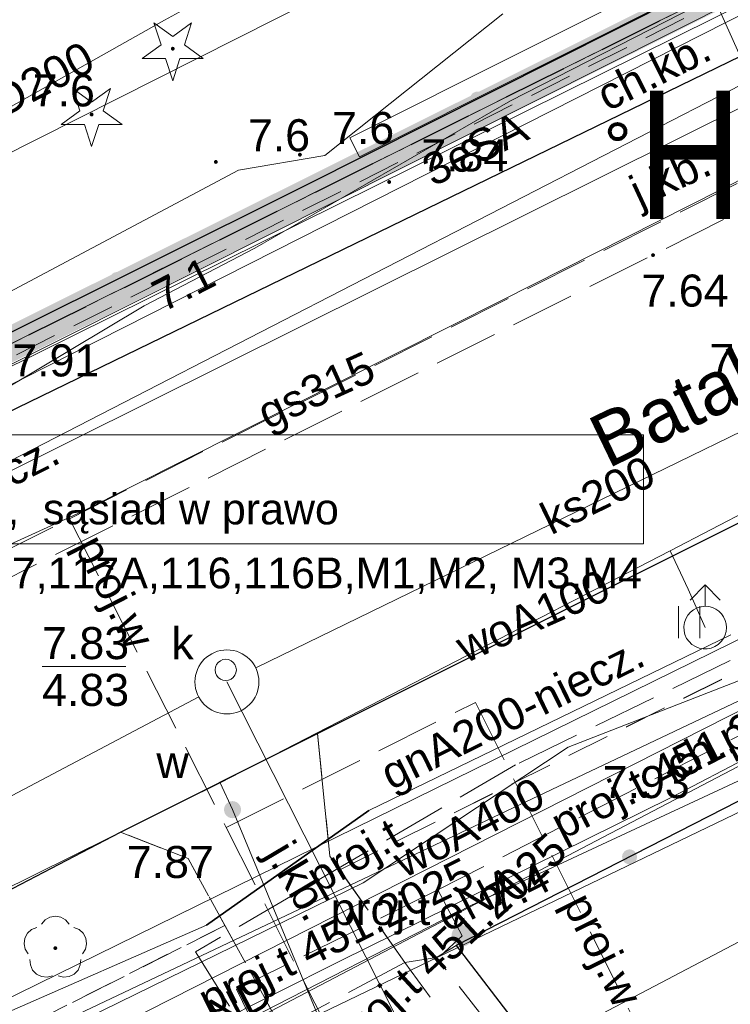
# Model space of a CAD drawing. Extents: x 5474185 to 5474933, y 5916077 to 5916824.
# Tile 168 of 256: x 5474667 to 5474684, y 5916216 to 5916240. Entities that reach past the tile are written whole.
import ezdxf
from ezdxf.enums import TextEntityAlignment as Align

# ---------------------------------------------------------------- set-up
doc = ezdxf.new("R2010")
doc.units = 0
for name, pattern in [('DASHDOT', [1, 0.5, -0.25, 0, -0.25]), ('PRZER1-1', [1, 0.5, -0.5]), ('PRZER2-1', [1.5, 1, -0.5]), ('PRZER3-1', [2, 1.5, -0.5]), ('PRZER3-2', [2.5, 1.5, -1])]:
    doc.linetypes.add(name, pattern=pattern)
doc.layers.add('1-GRAN', color=5, linetype='DASHDOT')
for name, color, linetype, lineweight in [('GELULI_O', 253, 'CONTINUOUS', 18), ('GESDZI', 253, 'CONTINUOUS', 18), ('GESJOB', 253, 'CONTINUOUS', 35), ('GESUZY', 253, 'CONTINUOUS', 18), ('GSLKEK', 253, 'CONTINUOUS', 18), ('GSLKOG', 253, 'CONTINUOUS', 35), ('GSLKRW', 253, 'CONTINUOUS', 25), ('GSPRDI', 253, 'CONTINUOUS', 18), ('GSPRDL', 253, 'CONTINUOUS', 18), ('GSPWPN', 253, 'CONTINUOUS', 13), ('GSPWPN_O', 253, 'CONTINUOUS', 13), ('GSPWPS', 253, 'CONTINUOUS', 13), ('GSPWPS_O', 253, 'CONTINUOUS', 13), ('GSSKOA', 253, 'CONTINUOUS', 18), ('GSSKOA_O', 253, 'CONTINUOUS', 18), ('GSSKOD', 253, 'CONTINUOUS', 18), ('GSSKOD_O', 253, 'CONTINUOUS', 18), ('GSSUTR', 254, 'CONTINUOUS', 18), ('GULEPR', 254, 'CONTINUOUS', 18), ('GULEPR_O', 254, 'CONTINUOUS', 18), ('GULGPR', 254, 'CONTINUOUS', 18), ('GULGPR_O', 254, 'CONTINUOUS', 18), ('GULKPR', 7, 'CONTINUOUS', 18), ('GULKPR_O', 254, 'CONTINUOUS', 18), ('GULLOB', 254, 'CONTINUOUS', 35), ('GULSPR', 254, 'CONTINUOUS', 18), ('GULTPR', 254, 'CONTINUOUS', 18), ('GULTPR_O', 254, 'CONTINUOUS', 18), ('GULWPR', 7, 'CONTINUOUS', 18), ('GULWPR_O', 254, 'CONTINUOUS', 18), ('GUPIWZ', 253, 'CONTINUOUS', 18), ('GUPIWZ_O', 253, 'CONTINUOUS', 18), ('GUPPRZ_O', 40, 'CONTINUOUS', 18), ('GUPTST', 253, 'CONTINUOUS', 18), ('GUPTST_O', 253, 'CONTINUOUS', 18), ('GUPWDT', 253, 'CONTINUOUS', 18), ('GUPWZA', 253, 'CONTINUOUS', 18), ('GUPWZA_O', 253, 'CONTINUOUS', 18), ('GUSIKP', 253, 'CONTINUOUS', 18), ('IS HP zasięg', 251, 'CONTINUOUS', 20), ('IS opis', 7, 'CONTINUOUS', 20)]:
    doc.layers.add(name, color=color, linetype=linetype, lineweight=lineweight)
doc.styles.add('Arial', font='arial.ttf')
doc.styles.add('GENERATED_STYLE_1', font='arial.ttf')
doc.styles.add('STYLE3', font='arial.ttf', dxfattribs={"width": 0.8})

msp = doc.modelspace()

# ---------------------------------------------------------------- hatches: boundary and pattern name
at = {"layer": 'GSLKOG'}
for points in [[(5474677.664771, 5916237.484926), (5474677.619896, 5916237.493483), (5474677.578765, 5916237.513365), (5474677.54418, 5916237.543214), (5474677.5185, 5916237.580997), (5474677.503474, 5916237.624139), (5474677.500126, 5916237.669701), (5474677.508683, 5916237.714576), (5474677.528565, 5916237.755707), (5474677.558414, 5916237.790292), (5474677.596197, 5916237.815972), (5474677.639339, 5916237.830998), (5474677.684901, 5916237.834346), (5474677.729776, 5916237.825789), (5474677.770907, 5916237.805907), (5474677.805492, 5916237.776058), (5474677.831172, 5916237.738275), (5474677.846198, 5916237.695133), (5474677.849546, 5916237.649571), (5474677.840989, 5916237.604696), (5474677.821107, 5916237.563565), (5474677.791258, 5916237.52898), (5474677.753475, 5916237.5033), (5474677.710333, 5916237.488274)], [(5474677.664771, 5916237.484926), (5474677.619896, 5916237.493483), (5474677.578765, 5916237.513365), (5474677.54418, 5916237.543214), (5474677.5185, 5916237.580997), (5474677.503474, 5916237.624139), (5474677.500126, 5916237.669701), (5474677.508683, 5916237.714576), (5474677.528565, 5916237.755707), (5474677.558414, 5916237.790292), (5474677.596197, 5916237.815972), (5474677.639339, 5916237.830998), (5474677.684901, 5916237.834346), (5474677.729776, 5916237.825789), (5474677.770907, 5916237.805907), (5474677.805492, 5916237.776058), (5474677.831172, 5916237.738275), (5474677.846198, 5916237.695133), (5474677.849546, 5916237.649571), (5474677.840989, 5916237.604696), (5474677.821107, 5916237.563565), (5474677.791258, 5916237.52898), (5474677.753475, 5916237.5033), (5474677.710333, 5916237.488274)], [(5474669.225547, 5916233.263364), (5474669.180708, 5916233.27211), (5474669.139662, 5916233.292164), (5474669.105203, 5916233.322159), (5474669.079682, 5916233.360049), (5474669.064837, 5916233.403254), (5474669.061681, 5916233.448829), (5474669.070427, 5916233.493668), (5474669.090482, 5916233.534715), (5474669.120476, 5916233.569174), (5474669.158367, 5916233.594695), (5474669.201572, 5916233.609539), (5474669.247147, 5916233.612696), (5474669.291986, 5916233.60395), (5474669.333033, 5916233.583895), (5474669.367492, 5916233.553901), (5474669.393013, 5916233.51601), (5474669.407857, 5916233.472805), (5474669.411013, 5916233.42723), (5474669.402267, 5916233.382391), (5474669.382213, 5916233.341344), (5474669.352218, 5916233.306885), (5474669.314328, 5916233.281364), (5474669.271123, 5916233.26652)], [(5474669.225547, 5916233.263364), (5474669.180708, 5916233.27211), (5474669.139662, 5916233.292164), (5474669.105203, 5916233.322159), (5474669.079682, 5916233.360049), (5474669.064837, 5916233.403254), (5474669.061681, 5916233.448829), (5474669.070427, 5916233.493668), (5474669.090482, 5916233.534715), (5474669.120476, 5916233.569174), (5474669.158367, 5916233.594695), (5474669.201572, 5916233.609539), (5474669.247147, 5916233.612696), (5474669.291986, 5916233.60395), (5474669.333033, 5916233.583895), (5474669.367492, 5916233.553901), (5474669.393013, 5916233.51601), (5474669.407857, 5916233.472805), (5474669.411013, 5916233.42723), (5474669.402267, 5916233.382391), (5474669.382213, 5916233.341344), (5474669.352218, 5916233.306885), (5474669.314328, 5916233.281364), (5474669.271123, 5916233.26652)], [(5474681.231057, 5916219.750229), (5474681.186128, 5916219.758498), (5474681.14487, 5916219.778115), (5474681.110094, 5916219.807742), (5474681.084172, 5916219.845359), (5474681.068869, 5916219.888404), (5474681.065229, 5916219.933943), (5474681.073498, 5916219.978872), (5474681.093115, 5916220.02013), (5474681.122742, 5916220.054906), (5474681.160359, 5916220.080828), (5474681.203404, 5916220.096131), (5474681.248943, 5916220.099771), (5474681.293872, 5916220.091502), (5474681.33513, 5916220.071885), (5474681.369906, 5916220.042258), (5474681.395828, 5916220.004641), (5474681.411131, 5916219.961596), (5474681.414771, 5916219.916057), (5474681.406502, 5916219.871128), (5474681.386885, 5916219.82987), (5474681.357258, 5916219.795094), (5474681.319641, 5916219.769172), (5474681.276596, 5916219.753869)], [(5474681.231057, 5916219.750229), (5474681.186128, 5916219.758498), (5474681.14487, 5916219.778115), (5474681.110094, 5916219.807742), (5474681.084172, 5916219.845359), (5474681.068869, 5916219.888404), (5474681.065229, 5916219.933943), (5474681.073498, 5916219.978872), (5474681.093115, 5916220.02013), (5474681.122742, 5916220.054906), (5474681.160359, 5916220.080828), (5474681.203404, 5916220.096131), (5474681.248943, 5916220.099771), (5474681.293872, 5916220.091502), (5474681.33513, 5916220.071885), (5474681.369906, 5916220.042258), (5474681.395828, 5916220.004641), (5474681.411131, 5916219.961596), (5474681.414771, 5916219.916057), (5474681.406502, 5916219.871128), (5474681.386885, 5916219.82987), (5474681.357258, 5916219.795094), (5474681.319641, 5916219.769172), (5474681.276596, 5916219.753869)]]:
    msp.add_hatch(color=256, dxfattribs=at).paths.add_polyline_path(points)
at = {"layer": 'GSPRDI'}
for points in [[(5474670.54, 5916238.795), (5474670.526094, 5916238.797202), (5474670.51355, 5916238.803594), (5474670.503594, 5916238.81355), (5474670.497202, 5916238.826094), (5474670.495, 5916238.84), (5474670.497202, 5916238.853906), (5474670.503594, 5916238.86645), (5474670.51355, 5916238.876406), (5474670.526094, 5916238.882798), (5474670.54, 5916238.885), (5474670.553906, 5916238.882798), (5474670.56645, 5916238.876406), (5474670.576406, 5916238.86645), (5474670.582798, 5916238.853906), (5474670.585, 5916238.84), (5474670.582798, 5916238.826094), (5474670.576406, 5916238.81355), (5474670.56645, 5916238.803594), (5474670.553906, 5916238.797202)], [(5474668.64, 5916237.255), (5474668.626094, 5916237.257202), (5474668.61355, 5916237.263594), (5474668.603594, 5916237.27355), (5474668.597202, 5916237.286094), (5474668.595, 5916237.3), (5474668.597202, 5916237.313906), (5474668.603594, 5916237.32645), (5474668.61355, 5916237.336406), (5474668.626094, 5916237.342798), (5474668.64, 5916237.345), (5474668.653906, 5916237.342798), (5474668.66645, 5916237.336406), (5474668.676406, 5916237.32645), (5474668.682798, 5916237.313906), (5474668.685, 5916237.3), (5474668.682798, 5916237.286094), (5474668.676406, 5916237.27355), (5474668.66645, 5916237.263594), (5474668.653906, 5916237.257202)]]:
    msp.add_hatch(color=256, dxfattribs=at).paths.add_polyline_path(points)
at = {"layer": 'GSPRDL'}
msp.add_hatch(color=256, dxfattribs=at).paths.add_polyline_path([(5474667.79, 5916217.745), (5474667.776094, 5916217.747202), (5474667.76355, 5916217.753594), (5474667.753594, 5916217.76355), (5474667.747202, 5916217.776094), (5474667.745, 5916217.79), (5474667.747202, 5916217.803906), (5474667.753594, 5916217.81645), (5474667.76355, 5916217.826406), (5474667.776094, 5916217.832798), (5474667.79, 5916217.835), (5474667.803906, 5916217.832798), (5474667.81645, 5916217.826406), (5474667.826406, 5916217.81645), (5474667.832798, 5916217.803906), (5474667.835, 5916217.79), (5474667.832798, 5916217.776094), (5474667.826406, 5916217.76355), (5474667.81645, 5916217.753594), (5474667.803906, 5916217.747202)])
at = {"layer": 'GSPWPN'}
for points in [[(5474671.55, 5916236.145), (5474671.538353, 5916236.146533), (5474671.5275, 5916236.151029), (5474671.51818, 5916236.15818), (5474671.511029, 5916236.1675), (5474671.506533, 5916236.178353), (5474671.505, 5916236.19), (5474671.506533, 5916236.201647), (5474671.511029, 5916236.2125), (5474671.51818, 5916236.22182), (5474671.5275, 5916236.228971), (5474671.538353, 5916236.233467), (5474671.55, 5916236.235), (5474671.561647, 5916236.233467), (5474671.5725, 5916236.228971), (5474671.58182, 5916236.22182), (5474671.588971, 5916236.2125), (5474671.593467, 5916236.201647), (5474671.595, 5916236.19), (5474671.593467, 5916236.178353), (5474671.588971, 5916236.1675), (5474671.58182, 5916236.15818), (5474671.5725, 5916236.151029), (5474671.561647, 5916236.146533)], [(5474673.52, 5916236.315), (5474673.508353, 5916236.316533), (5474673.4975, 5916236.321029), (5474673.48818, 5916236.32818), (5474673.481029, 5916236.3375), (5474673.476533, 5916236.348353), (5474673.475, 5916236.36), (5474673.476533, 5916236.371647), (5474673.481029, 5916236.3825), (5474673.48818, 5916236.39182), (5474673.4975, 5916236.398971), (5474673.508353, 5916236.403467), (5474673.52, 5916236.405), (5474673.531647, 5916236.403467), (5474673.5425, 5916236.398971), (5474673.55182, 5916236.39182), (5474673.558971, 5916236.3825), (5474673.563467, 5916236.371647), (5474673.565, 5916236.36), (5474673.563467, 5916236.348353), (5474673.558971, 5916236.3375), (5474673.55182, 5916236.32818), (5474673.5425, 5916236.321029), (5474673.531647, 5916236.316533)]]:
    msp.add_hatch(color=256, dxfattribs=at).paths.add_polyline_path(points)
at = {"layer": 'GSPWPS'}
for points in [[(5474675.61, 5916235.675), (5474675.598353, 5916235.676533), (5474675.5875, 5916235.681029), (5474675.57818, 5916235.68818), (5474675.571029, 5916235.6975), (5474675.566533, 5916235.708353), (5474675.565, 5916235.72), (5474675.566533, 5916235.731647), (5474675.571029, 5916235.7425), (5474675.57818, 5916235.75182), (5474675.5875, 5916235.758971), (5474675.598353, 5916235.763467), (5474675.61, 5916235.765), (5474675.621647, 5916235.763467), (5474675.6325, 5916235.758971), (5474675.64182, 5916235.75182), (5474675.648971, 5916235.7425), (5474675.653467, 5916235.731647), (5474675.655, 5916235.72), (5474675.653467, 5916235.708353), (5474675.648971, 5916235.6975), (5474675.64182, 5916235.68818), (5474675.6325, 5916235.681029), (5474675.621647, 5916235.676533)], [(5474681.79, 5916233.965), (5474681.778353, 5916233.966533), (5474681.7675, 5916233.971029), (5474681.75818, 5916233.97818), (5474681.751029, 5916233.9875), (5474681.746533, 5916233.998353), (5474681.745, 5916234.01), (5474681.746533, 5916234.021647), (5474681.751029, 5916234.0325), (5474681.75818, 5916234.04182), (5474681.7675, 5916234.048971), (5474681.778353, 5916234.053467), (5474681.79, 5916234.055), (5474681.801647, 5916234.053467), (5474681.8125, 5916234.048971), (5474681.82182, 5916234.04182), (5474681.828971, 5916234.0325), (5474681.833467, 5916234.021647), (5474681.835, 5916234.01), (5474681.833467, 5916233.998353), (5474681.828971, 5916233.9875), (5474681.82182, 5916233.97818), (5474681.8125, 5916233.971029), (5474681.801647, 5916233.966533)], [(5474682.36, 5916230.885), (5474682.348353, 5916230.886533), (5474682.3375, 5916230.891029), (5474682.32818, 5916230.89818), (5474682.321029, 5916230.9075), (5474682.316533, 5916230.918353), (5474682.315, 5916230.93), (5474682.316533, 5916230.941647), (5474682.321029, 5916230.9525), (5474682.32818, 5916230.96182), (5474682.3375, 5916230.968971), (5474682.348353, 5916230.973467), (5474682.36, 5916230.975), (5474682.371647, 5916230.973467), (5474682.3825, 5916230.968971), (5474682.39182, 5916230.96182), (5474682.398971, 5916230.9525), (5474682.403467, 5916230.941647), (5474682.405, 5916230.93), (5474682.403467, 5916230.918353), (5474682.398971, 5916230.9075), (5474682.39182, 5916230.89818), (5474682.3825, 5916230.891029), (5474682.371647, 5916230.886533)], [(5474679.86, 5916221.005), (5474679.848353, 5916221.006533), (5474679.8375, 5916221.011029), (5474679.82818, 5916221.01818), (5474679.821029, 5916221.0275), (5474679.816533, 5916221.038353), (5474679.815, 5916221.05), (5474679.816533, 5916221.061647), (5474679.821029, 5916221.0725), (5474679.82818, 5916221.08182), (5474679.8375, 5916221.088971), (5474679.848353, 5916221.093467), (5474679.86, 5916221.095), (5474679.871647, 5916221.093467), (5474679.8825, 5916221.088971), (5474679.89182, 5916221.08182), (5474679.898971, 5916221.0725), (5474679.903467, 5916221.061647), (5474679.905, 5916221.05), (5474679.903467, 5916221.038353), (5474679.898971, 5916221.0275), (5474679.89182, 5916221.01818), (5474679.8825, 5916221.011029), (5474679.871647, 5916221.006533)]]:
    msp.add_hatch(color=256, dxfattribs=at).paths.add_polyline_path(points)
at = {"layer": 'GUPTST'}
msp.add_hatch(color=256, dxfattribs=at).paths.add_polyline_path([(5474677.32, 5916217.83), (5474677.255295, 5916217.838519), (5474677.195, 5916217.863494), (5474677.143223, 5916217.903223), (5474677.103494, 5916217.955), (5474677.078519, 5916218.015295), (5474677.07, 5916218.08), (5474677.078519, 5916218.144705), (5474677.103494, 5916218.205), (5474677.143223, 5916218.256777), (5474677.195, 5916218.296506), (5474677.255295, 5916218.321481), (5474677.32, 5916218.33), (5474677.384705, 5916218.321481), (5474677.445, 5916218.296506), (5474677.496777, 5916218.256777), (5474677.536506, 5916218.205), (5474677.561481, 5916218.144705), (5474677.57, 5916218.08), (5474677.561481, 5916218.015295), (5474677.536506, 5916217.955), (5474677.496777, 5916217.903223), (5474677.445, 5916217.863494), (5474677.384705, 5916217.838519)])
at = {"layer": 'GUPWZA'}
msp.add_hatch(color=256, dxfattribs=at).paths.add_polyline_path([(5474671.94, 5916220.83), (5474671.888236, 5916220.836815), (5474671.84, 5916220.856795), (5474671.798579, 5916220.888579), (5474671.766795, 5916220.93), (5474671.746815, 5916220.978236), (5474671.74, 5916221.03), (5474671.746815, 5916221.081764), (5474671.766795, 5916221.13), (5474671.798579, 5916221.171421), (5474671.84, 5916221.203205), (5474671.888236, 5916221.223185), (5474671.94, 5916221.23), (5474671.991764, 5916221.223185), (5474672.04, 5916221.203205), (5474672.081421, 5916221.171421), (5474672.113205, 5916221.13), (5474672.133185, 5916221.081764), (5474672.14, 5916221.03), (5474672.133185, 5916220.978236), (5474672.113205, 5916220.93), (5474672.081421, 5916220.888579), (5474672.04, 5916220.856795), (5474671.991764, 5916220.836815)])

# ---------------------------------------------------------------- linework, layer by layer
at = {"layer": '1-GRAN', "ltscale": 5, "const_width": 0.8, "elevation": 10.08}
msp.add_lwpolyline([(5474751.83, 5916275.64), (5474751.14, 5916273.94), (5474644.79, 5916221), (5474615.29, 5916258.3), (5474592.4, 5916287.8), (5474563.35, 5916264.64), (5474560.03, 5916268.81), (5474550.58, 5916262.91), (5474454.86, 5916375.82)], dxfattribs=at)
at = {"layer": 'GESDZI', "linetype": 'Continuous', "lineweight": 13}
for p, q in [((5474751.14, 5916273.94, 10.22), (5474644.79, 5916221, 10.22)), ((5474644.79, 5916221, 10.22), (5474751.14, 5916273.94, 10.22)), ((5474673.09, 5916215.82, 10.22), (5474685.35, 5916221.72, 10.22)), ((5474685.35, 5916221.72, 10.22), (5474673.09, 5916215.82, 10.22))]:
    msp.add_line(p, q, dxfattribs=at)
at = {"layer": 'GESJOB', "linetype": 'PRZER3-2', "lineweight": 30}
msp.add_line((5474644.79, 5916221, 10.22), (5474751.14, 5916273.94, 10.22), dxfattribs=at)
msp.add_line((5474644.79, 5916221, 10.22), (5474751.14, 5916273.94, 10.22), dxfattribs=at)
at = {"layer": 'GESUZY', "linetype": 'PRZER1-1', "lineweight": 13}
for p, q in [((5474644.79, 5916221, 10.08), (5474751.14, 5916273.94, 10.08)), ((5474751.14, 5916273.94, 10.08), (5474644.79, 5916221, 10.08))]:
    msp.add_line(p, q, dxfattribs=at)
at = {"layer": 'GSLKEK', "linetype": 'Continuous', "lineweight": 18, "elevation": 10.18, "flags": 128}
for points in [[(5474674.688032, 5916236.753524), (5474690.978032, 5916244.913524)], [(5474674.911968, 5916236.306476), (5474691.201968, 5916244.466476)]]:
    msp.add_lwpolyline(points, dxfattribs=at)
at = {"layer": 'GSLKEK', "elevation": 10.18, "flags": 128}
msp.add_lwpolyline([(5474674.688032, 5916236.753524), (5474674.911968, 5916236.306476)], dxfattribs=at)
at = {"layer": 'GSLKOG', "linetype": 'Continuous', "lineweight": 30}
for p, q in [((5474701.83, 5916249.81, 10.18), (5474673.62, 5916235.62, 10.18)), ((5474673.62, 5916235.62, 10.18), (5474644.71, 5916221.23, 10.18)), ((5474685.3, 5916222, 10.18), (5474677.18, 5916217.85, 10.18)), ((5474677.18, 5916217.85, 10.18), (5474682.31, 5916211.16, 10.18))]:
    msp.add_line(p, q, dxfattribs=at)
at = {"layer": 'GSLKRW', "linetype": 'Continuous', "lineweight": 30}
msp.add_line((5474666.62, 5916230.3, 10.18), (5474689.91, 5916241.62, 10.18), dxfattribs=at)
at = {"layer": 'GSLKRW', "linetype": 'Continuous', "lineweight": 30, "elevation": 10.18, "flags": 128}
msp.add_lwpolyline([(5474661.05, 5916216.2), (5474669.32, 5916220.5), (5474673.93, 5916222.81), (5474688.7, 5916230.19), (5474694.17, 5916232.96), (5474712.09, 5916241.76), (5474716.3, 5916243.77), (5474721.6, 5916246.29), (5474728.77, 5916249.5), (5474732.86, 5916251.44), (5474746.45, 5916257.67), (5474747.62, 5916258.16), (5474750.63, 5916259.52), (5474751.73, 5916260.03), (5474758.07, 5916262.88), (5474762.81, 5916264.97), (5474765.5, 5916266.15), (5474768.21, 5916267.41), (5474774.66, 5916270.29), (5474785.53, 5916275.01)], dxfattribs=at)
at = {"layer": 'GSPRDI', "elevation": 10.12, "flags": 128}
for points in [[(5474670.812471, 5916238.928531), (5474671.253338, 5916238.608222), (5474670.708396, 5916238.608222), (5474670.54, 5916238.089952), (5474670.371604, 5916238.608222), (5474669.826662, 5916238.608222), (5474670.267529, 5916238.928531), (5474670.099133, 5916239.446801), (5474670.54, 5916239.126493), (5474670.980867, 5916239.446801), (5474670.812471, 5916238.928531)], [(5474668.912471, 5916237.388531), (5474669.353338, 5916237.068222), (5474668.808396, 5916237.068222), (5474668.64, 5916236.549952), (5474668.471604, 5916237.068222), (5474667.926662, 5916237.068222), (5474668.367529, 5916237.388531), (5474668.199133, 5916237.906801), (5474668.64, 5916237.586493), (5474669.080867, 5916237.906801), (5474668.912471, 5916237.388531)]]:
    msp.add_lwpolyline(points, close=True, dxfattribs=at)
at = {"layer": 'GSPRDL', "elevation": 10.12, "flags": 128}
for points in [[(5474667.465723, 5916218.353333), (5474667.549447, 5916218.452679), (5474667.662044, 5916218.517494), (5474667.79, 5916218.54), (5474667.917956, 5916218.517494), (5474668.030553, 5916218.452679), (5474668.114277, 5916218.353333)], [(5474667.154031, 5916217.655674), (5474667.08542, 5916217.765999), (5474667.058571, 5916217.893115), (5474667.076708, 5916218.021763), (5474667.137652, 5916218.136501), (5474667.23409, 5916218.223559), (5474667.354445, 5916218.272485)], [(5474668.225555, 5916218.272485), (5474668.34591, 5916218.223559), (5474668.442348, 5916218.136501), (5474668.503292, 5916218.021763), (5474668.521429, 5916217.893115), (5474668.49458, 5916217.765999), (5474668.425969, 5916217.655674)], [(5474667.721227, 5916217.143649), (5474667.595099, 5916217.112488), (5474667.465908, 5916217.126234), (5474667.349161, 5916217.183237), (5474667.258871, 5916217.276655), (5474667.205875, 5916217.395275), (5474667.196535, 5916217.524859)], [(5474668.383465, 5916217.524859), (5474668.374125, 5916217.395275), (5474668.321129, 5916217.276655), (5474668.230839, 5916217.183237), (5474668.114092, 5916217.126234), (5474667.984901, 5916217.112488), (5474667.858773, 5916217.143649)]]:
    msp.add_lwpolyline(points, dxfattribs=at)
at = {"layer": 'GSSKOA', "linetype": 'PRZER3-1', "lineweight": 13}
for p, q in [((5474713.84, 5916250.07, 10.18), (5474655.8, 5916220.99, 10.18)), ((5474713.84, 5916250.07, 10.18), (5474655.8, 5916220.99, 10.18)), ((5474666.62, 5916230.3, 10.18), (5474689.91, 5916241.62, 10.18)), ((5474669.32, 5916220.5, 10.18), (5474673.93, 5916222.81, 10.18)), ((5474673.93, 5916222.81, 10.18), (5474674.22, 5916219.94, 10.18)), ((5474670.9, 5916219.89, 10.18), (5474669.32, 5916220.5, 10.18)), ((5474673.08, 5916215.92, 10.18), (5474670.9, 5916219.89, 10.18)), ((5474674.22, 5916219.94, 10.18), (5474675.98, 5916217.45, 10.18)), ((5474675.98, 5916217.45, 10.18), (5474673.08, 5916215.92, 10.18))]:
    msp.add_line(p, q, dxfattribs=at)
at = {"layer": 'GSSKOA', "linetype": 'PRZER3-1', "lineweight": 13, "elevation": 10.18}
msp.add_lwpolyline([(5474661.05, 5916216.2), (5474669.32, 5916220.5), (5474673.93, 5916222.81), (5474688.7, 5916230.19), (5474694.17, 5916232.96), (5474712.09, 5916241.76), (5474716.3, 5916243.77), (5474721.6, 5916246.29), (5474728.77, 5916249.5), (5474732.86, 5916251.44), (5474746.45, 5916257.67), (5474747.62, 5916258.16), (5474750.63, 5916259.52), (5474751.73, 5916260.03), (5474758.07, 5916262.88), (5474762.81, 5916264.97), (5474765.5, 5916266.15), (5474768.21, 5916267.41), (5474774.66, 5916270.29), (5474785.53, 5916275.01)], dxfattribs=at)
at = {"layer": 'GSSKOD', "linetype": 'PRZER2-1', "lineweight": 13}
for p, q in [((5474698.59, 5916247.64, 10.18), (5474663.37, 5916229.91, 10.18)), ((5474666.62, 5916230.3, 10.18), (5474689.91, 5916241.62, 10.18)), ((5474674.45, 5916219.62, 10.18), (5474685.65, 5916225.2, 10.18)), ((5474685.3, 5916222, 10.18), (5474677.18, 5916217.85, 10.18)), ((5474675.98, 5916217.45, 10.18), (5474674.45, 5916219.62, 10.18)), ((5474661.81, 5916213.3, 10.18), (5474671.76, 5916218.32, 10.18)), ((5474671.76, 5916218.32, 10.18), (5474673.08, 5916215.92, 10.18)), ((5474677.18, 5916217.85, 10.18), (5474676.72, 5916217.57, 10.18)), ((5474676.72, 5916217.57, 10.18), (5474675.98, 5916217.45, 10.18)), ((5474676.72, 5916217.57, 10.18), (5474675.98, 5916217.45, 10.18)), ((5474683.41, 5916209.01, 10.18), (5474676.72, 5916217.57, 10.18)), ((5474675.98, 5916217.45, 10.18), (5474680.54, 5916211.14, 10.18))]:
    msp.add_line(p, q, dxfattribs=at)
at = {"layer": 'GSSUTR', "linetype": 'PRZER2-1', "lineweight": 13}
for p, q in [((5474688.7, 5916230.19, 10.1), (5474673.93, 5916222.81, 10.1)), ((5474674.45, 5916219.62, 10.1), (5474691.35, 5916228.05, 10.1)), ((5474673.93, 5916222.81, 10.1), (5474674.22, 5916219.94, 10.1)), ((5474661.05, 5916216.2, 10.1), (5474669.32, 5916220.5, 10.1)), ((5474669.32, 5916220.5, 10.1), (5474670.9, 5916219.89, 10.1)), ((5474670.9, 5916219.89, 10.1), (5474671.76, 5916218.32, 10.1)), ((5474674.22, 5916219.94, 10.1), (5474674.45, 5916219.62, 10.1)), ((5474671.76, 5916218.32, 10.1), (5474661.81, 5916213.3, 10.1))]:
    msp.add_line(p, q, dxfattribs=at)
at = {"layer": 'GSSUTR', "elevation": 10.1, "flags": 128}
for points in [[(5474682.38334, 5916225.79533), (5474682.38334, 5916225.04533)], [(5474682.88334, 5916225.04533), (5474682.88334, 5916225.79533)]]:
    msp.add_lwpolyline(points, dxfattribs=at)
at = {"layer": 'GULEPR', "linetype": 'Continuous', "lineweight": 13}
for p, q in [((5474664.24, 5916230.19, 10.14), (5474702.33, 5916249.34, 10.14)), ((5474698.51, 5916247.14, 10.14), (5474655.56, 5916225.86, 10.14)), ((5474678.27, 5916239.66, 10.14), (5474674.1, 5916236.34, 10.14)), ((5474674.1, 5916236.34, 10.14), (5474672.08, 5916236, 10.14)), ((5474672.08, 5916236, 10.14), (5474654.81, 5916226.84, 10.14)), ((5474682.2, 5916221.31, 10.14), (5474695.56, 5916228.26, 10.14)), ((5474664.7, 5916212.06, 10.14), (5474690.77, 5916225.7, 10.14)), ((5474677.52, 5916218.79, 10.14), (5474686.8, 5916223.1, 10.14)), ((5474674.47, 5916217.49, 10.14), (5474682.2, 5916221.31, 10.14)), ((5474670.41, 5916215.15, 10.14), (5474677.52, 5916218.79, 10.14)), ((5474669.99, 5916215.25, 10.14), (5474674.47, 5916217.49, 10.14))]:
    msp.add_line(p, q, dxfattribs=at)
at = {"layer": 'GULGPR', "linetype": 'Continuous', "lineweight": 13}
for p, q in [((5474691.52, 5916251.17, 10.14), (5474670.35, 5916239.51, 10.14)), ((5474694.15, 5916242.59, 10.14), (5474656.58, 5916223.91, 10.14)), ((5474670.35, 5916239.51, 10.14), (5474661.83, 5916234.72, 10.14)), ((5474678.24, 5916232.95, 10.14), (5474688.47, 5916238.12, 10.14)), ((5474668.39, 5916227.99, 10.14), (5474678.24, 5916232.95, 10.14)), ((5474692.73, 5916229.4, 10.14), (5474630.04, 5916198.62, 10.14)), ((5474692.73, 5916229.4, 10.14), (5474630.04, 5916198.62, 10.14)), ((5474659.57, 5916223.99, 10.14), (5474668.39, 5916227.99, 10.14)), ((5474680.44, 5916216.17, 10.14), (5474696.35, 5916224.53, 10.14))]:
    msp.add_line(p, q, dxfattribs=at)
at = {"layer": 'GULKPR', "linetype": 'Continuous', "lineweight": 18, "elevation": 10.14, "flags": 128}
for points in [[(5474672.49, 5916224.35), (5474693.78, 5916234.71)], [(5474679.4, 5916209), (5474671.81, 5916224.02)], [(5474654.33, 5916214.79), (5474671.15, 5916223.67)]]:
    msp.add_lwpolyline(points, dxfattribs=at)
at = {"layer": 'GULLOB', "linetype": 'Continuous', "lineweight": 35, "elevation": 10.12, "flags": 128}
msp.add_lwpolyline([(5474671.33, 5916218.33), (5474675.13, 5916221.01)], dxfattribs=at)
at = {"layer": 'GULSPR', "linetype": 'Continuous', "lineweight": 13}
msp.add_line((5474705.74, 5916249.25, 10.14), (5474655.38, 5916223.36, 10.14), dxfattribs=at)
at = {"layer": 'GULTPR', "linetype": 'Continuous', "lineweight": 13}
for p, q in [((5474688.24, 5916242.62, 10.14), (5474678.45, 5916237.62, 10.14)), ((5474665.05, 5916230.12, 10.14), (5474689.33, 5916242.41, 10.14)), ((5474689.26, 5916226.51, 10.14), (5474683.19, 5916240.1, 10.14)), ((5474678.45, 5916237.62, 10.14), (5474672.46, 5916234.17, 10.14)), ((5474672.46, 5916234.17, 10.14), (5474669.87, 5916232.82, 10.14)), ((5474669.87, 5916232.82, 10.14), (5474660.03, 5916226.96, 10.14)), ((5474679.8, 5916222.49, 10.14), (5474691.66, 5916227.12, 10.14)), ((5474675.13, 5916221.01, 10.14), (5474683.61, 5916225.12, 10.14)), ((5474675, 5916219.32, 10.14), (5474679.8, 5916222.49, 10.14)), ((5474671.33, 5916218.33, 10.14), (5474675.13, 5916221.01, 10.14)), ((5474662.25, 5916213.08, 10.14), (5474675, 5916219.32, 10.14)), ((5474662.55, 5916214.48, 10.14), (5474671.33, 5916218.33, 10.14))]:
    msp.add_line(p, q, dxfattribs=at)
at = {"layer": 'GULTPR', "linetype": 'PRZER3-1', "lineweight": 13}
for p, q in [((5474685.4, 5916225.39, 10.14), (5474678.57, 5916222.08, 10.14)), ((5474688.51, 5916225.17, 10.14), (5474676.75, 5916219.15, 10.14)), ((5474678.57, 5916222.08, 10.14), (5474671.07, 5916217.7, 10.14)), ((5474676.75, 5916219.15, 10.14), (5474672.03, 5916216.83, 10.14)), ((5474676.75, 5916219.15, 10.14), (5474677.32, 5916218.08, 10.14)), ((5474671.07, 5916217.7, 10.14), (5474675.09, 5916211.33, 10.14)), ((5474672.03, 5916216.83, 10.14), (5474672.64, 5916215.59, 10.14))]:
    msp.add_line(p, q, dxfattribs=at)
at = {"layer": 'GULTPR', "linetype": 'Continuous', "lineweight": 18, "elevation": 10.14, "flags": 128}
msp.add_lwpolyline([(5474627.05, 5916194.58), (5474688.97, 5916225.96)], dxfattribs=at)
at = {"layer": 'GULTPR', "linetype": 'PRZER3-1', "lineweight": 18, "elevation": 10.14}
msp.add_lwpolyline([(5474677.32, 5916218.08), (5474676.81, 5916217.61)], dxfattribs=at)
at = {"layer": 'GULWPR', "linetype": 'Continuous', "lineweight": 13}
for p, q in [((5474689.85, 5916248.06, 10.14), (5474657.68, 5916231.84, 10.14)), ((5474682.19, 5916227.09, 10.14), (5474691.42, 5916231.88, 10.14)), ((5474627.41, 5916196.86, 10.14), (5474694.85, 5916228.82, 10.14)), ((5474671.65, 5916221.66, 10.14), (5474682.19, 5916227.09, 10.14)), ((5474682.61, 5916226.19, 10.14), (5474682.19, 5916227.09, 10.14)), ((5474683.01, 5916225.29, 10.14), (5474682.61, 5916226.19, 10.14)), ((5474656.82, 5916214.31, 10.14), (5474671.65, 5916221.66, 10.14)), ((5474671.65, 5916221.66, 10.14), (5474671.94, 5916221.03, 10.14)), ((5474671.94, 5916221.03, 10.14), (5474674.01, 5916216.05, 10.14))]:
    msp.add_line(p, q, dxfattribs=at)
at = {"layer": 'GULWPR', "linetype": 'PRZER3-1', "lineweight": 13}
for p, q in [((5474668.12, 5916227.84, 10.14), (5474690.47, 5916239.05, 10.14)), ((5474653.87, 5916220.7, 10.14), (5474668.12, 5916227.84, 10.14)), ((5474668.12, 5916227.84, 10.14), (5474671.79, 5916220.61, 10.14)), ((5474671.79, 5916220.61, 10.14), (5474677.63, 5916223.54, 10.14)), ((5474677.63, 5916223.54, 10.14), (5474683.59, 5916211.63, 10.14)), ((5474671.79, 5916220.61, 10.14), (5474676.02, 5916212.26, 10.14))]:
    msp.add_line(p, q, dxfattribs=at)
at = {"layer": 'GUPIWZ', "elevation": 10.18, "flags": 128}
msp.add_lwpolyline([(5474671.78, 5916224.55), (5474671.844705, 5916224.541481), (5474671.905, 5916224.516506), (5474671.956777, 5916224.476777), (5474671.996506, 5916224.425), (5474672.021481, 5916224.364705), (5474672.03, 5916224.3), (5474672.021481, 5916224.235295), (5474671.996506, 5916224.175), (5474671.956777, 5916224.123223), (5474671.905, 5916224.083494), (5474671.844705, 5916224.058519), (5474671.78, 5916224.05), (5474671.715295, 5916224.058519), (5474671.655, 5916224.083494), (5474671.603223, 5916224.123223), (5474671.563494, 5916224.175), (5474671.538519, 5916224.235295), (5474671.53, 5916224.3), (5474671.538519, 5916224.364705), (5474671.563494, 5916224.425), (5474671.603223, 5916224.476777), (5474671.655, 5916224.516506), (5474671.715295, 5916224.541481), (5474671.78, 5916224.55)], close=True, dxfattribs=at)
at = {"layer": 'GUPPRZ_O', "linetype": 'Continuous', "lineweight": 13, "elevation": 10.8, "flags": 128}
msp.add_lwpolyline([(5474667.479367, 5916224.38036), (5474669.439367, 5916224.38036)], dxfattribs=at)
at = {"layer": 'GUPWDT', "elevation": 10.16, "flags": 128}
for points in [[(5474682.656447, 5916225.936447), (5474683.01, 5916226.29), (5474683.363553, 5916225.936447)], [(5474683.01, 5916225.79), (5474683.01, 5916226.29)]]:
    msp.add_lwpolyline(points, dxfattribs=at)
msp.add_lwpolyline([(5474683.01, 5916225.79), (5474683.096824, 5916225.782404), (5474683.18101, 5916225.759846), (5474683.26, 5916225.723013), (5474683.331394, 5916225.673022), (5474683.393022, 5916225.611394), (5474683.443013, 5916225.54), (5474683.479846, 5916225.46101), (5474683.502404, 5916225.376824), (5474683.51, 5916225.29), (5474683.502404, 5916225.203176), (5474683.479846, 5916225.11899), (5474683.443013, 5916225.04), (5474683.387875, 5916224.96257), (5474683.319079, 5916224.896973), (5474683.239113, 5916224.845582), (5474683.150866, 5916224.810254), (5474683.057528, 5916224.792264), (5474682.962472, 5916224.792264), (5474682.869134, 5916224.810254), (5474682.780887, 5916224.845582), (5474682.700921, 5916224.896973), (5474682.632125, 5916224.96257), (5474682.576987, 5916225.04), (5474682.5375, 5916225.126466), (5474682.515089, 5916225.218843), (5474682.510566, 5916225.313791), (5474682.524094, 5916225.407879), (5474682.555184, 5916225.497708), (5474682.602712, 5916225.580028), (5474682.66496, 5916225.651867), (5474682.73968, 5916225.710627), (5474682.824169, 5916225.754184), (5474682.915374, 5916225.780964), (5474683.01, 5916225.79)], close=True, dxfattribs=at)
at = {"layer": 'GUSIKP', "linetype": 'Continuous', "lineweight": 13, "extrusion": (0, 0, -1)}
for start, end in [(270, 90), (90, 270)]:
    msp.add_arc((-5474671.81, 5916224.02, -10.14), 0.75, start, end, dxfattribs=at)
at = {"layer": 'IS HP zasięg', "lineweight": 20, "ltscale": 0.7}
msp.add_circle((5474618.317819, 5916309.855134, 10.16), 75, dxfattribs=at)
at = {"layer": 'IS HP zasięg', "lineweight": 15, "ltscale": 0.7}
msp.add_circle((5474680.96, 5916236.9), 75, dxfattribs=at)
msp.add_circle((5474680.96, 5916236.9), 75, dxfattribs=at)
at = {"layer": 'IS opis', "elevation": 10.14}
msp.add_lwpolyline([(5474653.890031, 5916229.800682), (5474681.565031, 5916229.800682), (5474681.565031, 5916227.250682), (5474653.890031, 5916227.250682)], close=True, dxfattribs=at)
at = {"layer": 'IS opis', "lineweight": 80, "ltscale": 0.7}
msp.add_circle((5474680.96, 5916236.9), 0.179414, dxfattribs=at)

# ---------------------------------------------------------------- texts
at = {"layer": 'GELULI_O', "linetype": 'Continuous', "lineweight": 0, "style": 'Arial'}
msp.add_text('Batalionów Chłopskich', height=1.25, rotation=25.805319, dxfattribs=at).set_placement((5474688.633004, 5916232.825565, 10.8), align=Align.CENTER)
at = {"layer": 'GSPWPN_O', "linetype": 'Continuous', "lineweight": 0, "style": 'Arial'}
for p in [(5474667.26, 5916237.49, 10.8), (5474674.27, 5916236.61, 10.8), (5474672.3, 5916236.44, 10.8)]:
    msp.add_text('7.6', height=0.75, dxfattribs=at).set_placement(p)
at = {"layer": 'GSPWPS_O', "linetype": 'Continuous', "lineweight": 0, "style": 'Arial'}
for s, p in [('7.84', (5474676.36, 5916235.97, 10.8)), ('7.64', (5474681.518874, 5916232.804214, 10.8)), ('7.91', (5474666.78, 5916231.17, 10.8)), ('7.68', (5474683.11, 5916231.18, 10.8)), ('7.93', (5474680.61, 5916221.3, 10.8))]:
    msp.add_text(s, height=0.75, dxfattribs=at).set_placement(p)
at = {"layer": 'GSSKOA_O', "linetype": 'Continuous', "lineweight": 0, "style": 'Arial'}
for rotation, p in [(24.949114, (5474682.347623, 5916235.516264, 10.8)), (300.720098, (5474673.182704, 5916219.172651, 10.8))]:
    msp.add_text('j.kb.', height=0.75, rotation=rotation, dxfattribs=at).set_placement(p, align=Align.CENTER)
at = {"layer": 'GSSKOD_O', "linetype": 'Continuous', "lineweight": 0, "style": 'Arial'}
for s, rotation, p in [('ch.kb.', 26.665786, (5474681.970064, 5916237.987132, 10.8)), ('ch.pb.', 27.070844, (5474683.6054, 5916222.332217, 10.8))]:
    msp.add_text(s, height=0.75, rotation=rotation, dxfattribs=at).set_placement(p, align=Align.CENTER)
at = {"layer": 'GULEPR_O', "linetype": 'Continuous', "lineweight": 0, "style": 'Arial'}
for s, rotation, p in [('3eSA', 26.360285, (5474677.783682, 5916236.169729, 10.8)), ('eNA', 27.618871, (5474677.871053, 5916218.619963, 10.8)), ('eND', 27.474016, (5474672.028548, 5916216.046124, 10.8))]:
    msp.add_text(s, height=0.75, rotation=rotation, dxfattribs=at).set_placement(p, align=Align.CENTER)
at = {"layer": 'GULGPR_O', "linetype": 'Continuous', "lineweight": 0, "style": 'Arial'}
for s, rotation, p in [('gnD200', 27.830579, (5474667.152109, 5916237.524081, 10.8)), ('gs315', 24.472421, (5474674.051221, 5916230.512395, 10.8)), ('gnA100-niecz.', 26.772173, (5474664.971656, 5916227.664829, 10.8)), ('gnA200-niecz.', 26.184832, (5474678.658726, 5916222.952435, 10.8))]:
    msp.add_text(s, height=0.75, rotation=rotation, dxfattribs=at).set_placement(p, align=Align.CENTER)
at = {"layer": 'GULKPR_O', "linetype": 'Continuous', "lineweight": 0, "style": 'Arial'}
msp.add_text('ks200', height=0.75, rotation=25.953425, dxfattribs=at).set_placement((5474680.655426, 5916228.059522, 10.8), align=Align.CENTER)
at = {"layer": 'GULTPR_O', "linetype": 'Continuous', "lineweight": 0, "style": 'Arial'}
for s, rotation, p in [('proj.t 451.2025', 27.108109, (5474682.76373, 5916221.898761, 10.8)), ('proj.t', 30.284912, (5474674.968001, 5916219.636573, 10.8)), ('proj.t 451.2025', 42.66269, (5474677.263885, 5916217.629189, 10.8)), ('proj.t 451.2025', 26.175269, (5474674.519459, 5916217.726618, 10.8)), ('tD-niecz.', 64.711142, (5474684.500353, 5916214.874631, 10.8))]:
    msp.add_text(s, height=0.75, rotation=rotation, dxfattribs=at).set_placement(p, align=Align.CENTER)
at = {"layer": 'GULWPR_O', "linetype": 'Continuous', "lineweight": 0, "style": 'Arial'}
for s, rotation, p in [('proj.w ', 296.866178, (5474668.916301, 5916225.832821, 10.8)), ('woA100', 24.014307, (5474679.123976, 5916225.22079, 10.8)), ('woA400', 27.31337, (5474677.643357, 5916220.28575, 10.8)), ('proj.w ', 296.584289, (5474680.347549, 5916217.453664, 10.8))]:
    msp.add_text(s, height=0.75, rotation=rotation, dxfattribs=at).set_placement(p, align=Align.CENTER)
at = {"layer": 'GUPIWZ_O', "linetype": 'Continuous', "lineweight": 0, "style": 'Arial'}
msp.add_text('k', height=0.75, dxfattribs=at).set_placement((5474671.03, 5916224.55, 10.8), align=Align.RIGHT)
at = {"layer": 'GUPPRZ_O', "linetype": 'Continuous', "lineweight": 0, "style": 'Arial'}
for s, rotation, p in [('7.1', 27.114639, (5474670.311941, 5916232.664659, 10.8)), ('7.4', 26.59885, (5474678.154335, 5916218.5335, 10.8))]:
    msp.add_text(s, height=0.75, rotation=rotation, dxfattribs=at).set_placement(p)
for s, p in [('7.83', (5474667.479367, 5916224.55286, 10.8)), ('4.83', (5474667.479367, 5916223.45786, 10.8)), ('7.87', (5474669.464634, 5916219.429981, 10.8))]:
    msp.add_text(s, height=0.75, dxfattribs=at).set_placement(p)
at = {"layer": 'GUPTST_O', "linetype": 'Continuous', "lineweight": 0, "style": 'Arial'}
msp.add_text('proj.t', height=0.75, dxfattribs=at).set_placement((5474676.57, 5916218.33, 10.8), align=Align.RIGHT)
at = {"layer": 'GUPWZA_O', "linetype": 'Continuous', "lineweight": 0, "style": 'Arial'}
msp.add_text('w', height=0.75, dxfattribs=at).set_placement((5474670.914752, 5916221.769199, 10.8), align=Align.RIGHT)
at = {"layer": 'IS opis', "style": 'STYLE3', "width": 0.8}
msp.add_text('Hp', height=3, dxfattribs=at).set_placement((5474681.441019, 5916234.854428, -181.205984))
at = {"layer": 'IS opis', "style": 'GENERATED_STYLE_1'}
for s, p in [('2 wodomierze: budynek 118,  sąsiad w prawo', (5474654.08166, 5916227.706727, 10.14)), ('wodomierz: budynek 118,117,117A,116,116B,M1,M2, M3,M4 ', (5474654.191681, 5916226.210767, 10.14))]:
    msp.add_text(s, height=0.72, rotation=0.001166, dxfattribs=at).set_placement(p)

doc.saveas('drawing.dxf')
